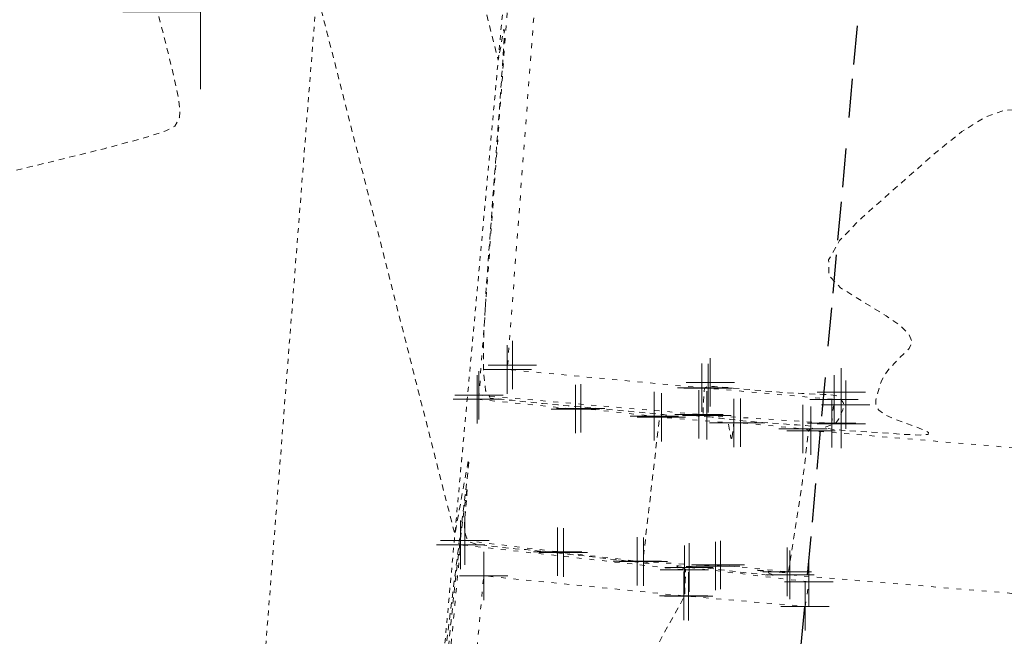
# Model space of a CAD drawing. Header units: feet. Extents: x 1620773 to 1693143, y 557267 to 607752.
# Tile 4 of 256: x 1620938 to 1620959, y 607087 to 607100. Entities that reach past the tile are written whole.
import ezdxf

# ---------------------------------------------------------------- set-up
doc = ezdxf.new("R2010")
doc.units = ezdxf.units.FT
doc.header["$MEASUREMENT"] = 0
for name, pattern in [('DGN Style 1', [0.16325, 0.000271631, -0.162979]), ('DGN Style 5', [0.190142, 0.081489, -0.108652]), ('esmtshex', [4.75, 0.8, -0.325, -0.325, 0.8, -0.3, 0.8, -0.3, 0.8, -0.3]), ('HIDDEN2', [0.1875, 0.125, -0.0625])]:
    doc.linetypes.add(name, pattern=pattern)
for name, color, linetype, lineweight in [('DT_X_Contour_Major', 1, 'HIDDEN2', 9), ('PV_X_Steps', 120, 'DGN Style 1', 0), ('PV_X_Walk', 120, 'DGN Style 5', 0), ('RD_X_Wall', 120, 'DGN Style 1', 0), ('RW_X_Esmt_SH', 6, 'esmtshex', 30), ('SN_X_Public', 3, 'Continuous', 0)]:
    doc.layers.add(name, color=color, linetype=linetype, lineweight=lineweight)
doc.layers.add('DT_X_Contour_Minor', color=1, linetype='HIDDEN2', lineweight=9, transparency=0.5)
doc.layers.add('SV_X_Shot_Marker (Construction)', color=40, linetype='Continuous', lineweight=0, transparency=0.5)

# ---------------------------------------------------------------- blocks, each defined once
blk = doc.blocks.new('SGN1P_10')
at = {"layer": 'SN_X_Public', "color": 3, "linetype": 'Continuous', "lineweight": 0}
for p, q in [((0, 0.08), (0, -0.08)), ((0, 0), (-0.08, 0))]:
    blk.add_line(p, q, dxfattribs=at)
blk = doc.blocks.new('SVPT_809')
at = {"layer": 'SV_X_Shot_Marker (Construction)', "transparency": 33554495}
for p, q in [((0, 0.025), (0, -0.025)), ((-0.025, 0), (0.025, 0))]:
    blk.add_line(p, q, dxfattribs=at)
blk.add_point((0, 0), dxfattribs=at)
blk = doc.blocks.new('SVPT_810')
at = {"layer": 'SV_X_Shot_Marker (Construction)', "transparency": 33554495}
for p, q in [((0, 0.025), (0, -0.025)), ((-0.025, 0), (0.025, 0))]:
    blk.add_line(p, q, dxfattribs=at)
blk.add_point((0, 0), dxfattribs=at)
blk = doc.blocks.new('SVPT_811')
at = {"layer": 'SV_X_Shot_Marker (Construction)', "transparency": 33554495}
for p, q in [((0, 0.025), (0, -0.025)), ((-0.025, 0), (0.025, 0))]:
    blk.add_line(p, q, dxfattribs=at)
blk.add_point((0, 0), dxfattribs=at)
blk = doc.blocks.new('SVPT_812')
at = {"layer": 'SV_X_Shot_Marker (Construction)', "transparency": 33554495}
for p, q in [((0, 0.025), (0, -0.025)), ((-0.025, 0), (0.025, 0))]:
    blk.add_line(p, q, dxfattribs=at)
blk.add_point((0, 0), dxfattribs=at)
blk = doc.blocks.new('SVPT_813')
at = {"layer": 'SV_X_Shot_Marker (Construction)', "transparency": 33554495}
for p, q in [((0, 0.025), (0, -0.025)), ((-0.025, 0), (0.025, 0))]:
    blk.add_line(p, q, dxfattribs=at)
blk.add_point((0, 0), dxfattribs=at)
blk = doc.blocks.new('SVPT_814')
at = {"layer": 'SV_X_Shot_Marker (Construction)', "transparency": 33554495}
for p, q in [((0, 0.025), (0, -0.025)), ((-0.025, 0), (0.025, 0))]:
    blk.add_line(p, q, dxfattribs=at)
blk.add_point((0, 0), dxfattribs=at)
blk = doc.blocks.new('SVPT_815')
at = {"layer": 'SV_X_Shot_Marker (Construction)', "transparency": 33554495}
for p, q in [((0, 0.025), (0, -0.025)), ((-0.025, 0), (0.025, 0))]:
    blk.add_line(p, q, dxfattribs=at)
blk.add_point((0, 0), dxfattribs=at)
blk = doc.blocks.new('SVPT_816')
at = {"layer": 'SV_X_Shot_Marker (Construction)', "transparency": 33554495}
for p, q in [((0, 0.025), (0, -0.025)), ((-0.025, 0), (0.025, 0))]:
    blk.add_line(p, q, dxfattribs=at)
blk.add_point((0, 0), dxfattribs=at)
blk = doc.blocks.new('SVPT_817')
at = {"layer": 'SV_X_Shot_Marker (Construction)', "transparency": 33554495}
for p, q in [((0, 0.025), (0, -0.025)), ((-0.025, 0), (0.025, 0))]:
    blk.add_line(p, q, dxfattribs=at)
blk.add_point((0, 0), dxfattribs=at)
blk = doc.blocks.new('SVPT_820')
at = {"layer": 'SV_X_Shot_Marker (Construction)', "transparency": 33554495}
for p, q in [((0, 0.025), (0, -0.025)), ((-0.025, 0), (0.025, 0))]:
    blk.add_line(p, q, dxfattribs=at)
blk.add_point((0, 0), dxfattribs=at)
blk = doc.blocks.new('SVPT_821')
at = {"layer": 'SV_X_Shot_Marker (Construction)', "transparency": 33554495}
for p, q in [((0, 0.025), (0, -0.025)), ((-0.025, 0), (0.025, 0))]:
    blk.add_line(p, q, dxfattribs=at)
blk.add_point((0, 0), dxfattribs=at)
blk = doc.blocks.new('SVPT_822')
at = {"layer": 'SV_X_Shot_Marker (Construction)', "transparency": 33554495}
for p, q in [((0, 0.025), (0, -0.025)), ((-0.025, 0), (0.025, 0))]:
    blk.add_line(p, q, dxfattribs=at)
blk.add_point((0, 0), dxfattribs=at)
blk = doc.blocks.new('SVPT_834')
at = {"layer": 'SV_X_Shot_Marker (Construction)', "transparency": 33554495}
for p, q in [((0, 0.025), (0, -0.025)), ((-0.025, 0), (0.025, 0))]:
    blk.add_line(p, q, dxfattribs=at)
blk.add_point((0, 0), dxfattribs=at)
blk = doc.blocks.new('SVPT_835')
at = {"layer": 'SV_X_Shot_Marker (Construction)', "transparency": 33554495}
for p, q in [((0, 0.025), (0, -0.025)), ((-0.025, 0), (0.025, 0))]:
    blk.add_line(p, q, dxfattribs=at)
blk.add_point((0, 0), dxfattribs=at)
blk = doc.blocks.new('SVPT_836')
at = {"layer": 'SV_X_Shot_Marker (Construction)', "transparency": 33554495}
for p, q in [((0, 0.025), (0, -0.025)), ((-0.025, 0), (0.025, 0))]:
    blk.add_line(p, q, dxfattribs=at)
blk.add_point((0, 0), dxfattribs=at)
blk = doc.blocks.new('SVPT_837')
at = {"layer": 'SV_X_Shot_Marker (Construction)', "transparency": 33554495}
for p, q in [((0, 0.025), (0, -0.025)), ((-0.025, 0), (0.025, 0))]:
    blk.add_line(p, q, dxfattribs=at)
blk.add_point((0, 0), dxfattribs=at)
blk = doc.blocks.new('SVPT_838')
at = {"layer": 'SV_X_Shot_Marker (Construction)', "transparency": 33554495}
for p, q in [((0, 0.025), (0, -0.025)), ((-0.025, 0), (0.025, 0))]:
    blk.add_line(p, q, dxfattribs=at)
blk.add_point((0, 0), dxfattribs=at)
blk = doc.blocks.new('SVPT_839')
at = {"layer": 'SV_X_Shot_Marker (Construction)', "transparency": 33554495}
for p, q in [((0, 0.025), (0, -0.025)), ((-0.025, 0), (0.025, 0))]:
    blk.add_line(p, q, dxfattribs=at)
blk.add_point((0, 0), dxfattribs=at)
blk = doc.blocks.new('SVPT_840')
at = {"layer": 'SV_X_Shot_Marker (Construction)', "transparency": 33554495}
for p, q in [((0, 0.025), (0, -0.025)), ((-0.025, 0), (0.025, 0))]:
    blk.add_line(p, q, dxfattribs=at)
blk.add_point((0, 0), dxfattribs=at)
blk = doc.blocks.new('SVPT_841')
at = {"layer": 'SV_X_Shot_Marker (Construction)', "transparency": 33554495}
for p, q in [((0, 0.025), (0, -0.025)), ((-0.025, 0), (0.025, 0))]:
    blk.add_line(p, q, dxfattribs=at)
blk.add_point((0, 0), dxfattribs=at)
blk = doc.blocks.new('SVPT_842')
at = {"layer": 'SV_X_Shot_Marker (Construction)', "transparency": 33554495}
for p, q in [((0, 0.025), (0, -0.025)), ((-0.025, 0), (0.025, 0))]:
    blk.add_line(p, q, dxfattribs=at)
blk.add_point((0, 0), dxfattribs=at)
blk = doc.blocks.new('SVPT_843')
at = {"layer": 'SV_X_Shot_Marker (Construction)', "transparency": 33554495}
for p, q in [((0, 0.025), (0, -0.025)), ((-0.025, 0), (0.025, 0))]:
    blk.add_line(p, q, dxfattribs=at)
blk.add_point((0, 0), dxfattribs=at)
blk = doc.blocks.new('SVPT_848')
at = {"layer": 'SV_X_Shot_Marker (Construction)', "transparency": 33554495}
for p, q in [((0, 0.025), (0, -0.025)), ((-0.025, 0), (0.025, 0))]:
    blk.add_line(p, q, dxfattribs=at)
blk.add_point((0, 0), dxfattribs=at)
blk = doc.blocks.new('SVPT_849')
at = {"layer": 'SV_X_Shot_Marker (Construction)', "transparency": 33554495}
for p, q in [((0, 0.025), (0, -0.025)), ((-0.025, 0), (0.025, 0))]:
    blk.add_line(p, q, dxfattribs=at)
blk.add_point((0, 0), dxfattribs=at)
blk = doc.blocks.new('SVPT_850')
at = {"layer": 'SV_X_Shot_Marker (Construction)', "transparency": 33554495}
for p, q in [((0, 0.025), (0, -0.025)), ((-0.025, 0), (0.025, 0))]:
    blk.add_line(p, q, dxfattribs=at)
blk.add_point((0, 0), dxfattribs=at)
blk = doc.blocks.new('SVPT_851')
at = {"layer": 'SV_X_Shot_Marker (Construction)', "transparency": 33554495}
for p, q in [((0, 0.025), (0, -0.025)), ((-0.025, 0), (0.025, 0))]:
    blk.add_line(p, q, dxfattribs=at)
blk.add_point((0, 0), dxfattribs=at)
blk = doc.blocks.new('SVPT_852')
at = {"layer": 'SV_X_Shot_Marker (Construction)', "transparency": 33554495}
for p, q in [((0, 0.025), (0, -0.025)), ((-0.025, 0), (0.025, 0))]:
    blk.add_line(p, q, dxfattribs=at)
blk.add_point((0, 0), dxfattribs=at)
blk = doc.blocks.new('SVPT_853')
at = {"layer": 'SV_X_Shot_Marker (Construction)', "transparency": 33554495}
for p, q in [((0, 0.025), (0, -0.025)), ((-0.025, 0), (0.025, 0))]:
    blk.add_line(p, q, dxfattribs=at)
blk.add_point((0, 0), dxfattribs=at)
blk = doc.blocks.new('SVPT_854')
at = {"layer": 'SV_X_Shot_Marker (Construction)', "transparency": 33554495}
for p, q in [((0, 0.025), (0, -0.025)), ((-0.025, 0), (0.025, 0))]:
    blk.add_line(p, q, dxfattribs=at)
blk.add_point((0, 0), dxfattribs=at)
blk = doc.blocks.new('SVPT_855')
at = {"layer": 'SV_X_Shot_Marker (Construction)', "transparency": 33554495}
for p, q in [((0, 0.025), (0, -0.025)), ((-0.025, 0), (0.025, 0))]:
    blk.add_line(p, q, dxfattribs=at)
blk.add_point((0, 0), dxfattribs=at)
blk = doc.blocks.new('SVPT_856')
at = {"layer": 'SV_X_Shot_Marker (Construction)', "transparency": 33554495}
for p, q in [((0, 0.025), (0, -0.025)), ((-0.025, 0), (0.025, 0))]:
    blk.add_line(p, q, dxfattribs=at)
blk.add_point((0, 0), dxfattribs=at)
blk = doc.blocks.new('SVPT_857')
at = {"layer": 'SV_X_Shot_Marker (Construction)', "transparency": 33554495}
for p, q in [((0, 0.025), (0, -0.025)), ((-0.025, 0), (0.025, 0))]:
    blk.add_line(p, q, dxfattribs=at)
blk.add_point((0, 0), dxfattribs=at)
blk = doc.blocks.new('SVPT_858')
at = {"layer": 'SV_X_Shot_Marker (Construction)', "transparency": 33554495}
for p, q in [((0, 0.025), (0, -0.025)), ((-0.025, 0), (0.025, 0))]:
    blk.add_line(p, q, dxfattribs=at)
blk.add_point((0, 0), dxfattribs=at)
blk = doc.blocks.new('SVPT_859')
at = {"layer": 'SV_X_Shot_Marker (Construction)', "transparency": 33554495}
for p, q in [((0, 0.025), (0, -0.025)), ((-0.025, 0), (0.025, 0))]:
    blk.add_line(p, q, dxfattribs=at)
blk.add_point((0, 0), dxfattribs=at)
blk = doc.blocks.new('SVPT_860')
at = {"layer": 'SV_X_Shot_Marker (Construction)', "transparency": 33554495}
for p, q in [((0, 0.025), (0, -0.025)), ((-0.025, 0), (0.025, 0))]:
    blk.add_line(p, q, dxfattribs=at)
blk.add_point((0, 0), dxfattribs=at)
blk = doc.blocks.new('SVPT_861')
at = {"layer": 'SV_X_Shot_Marker (Construction)', "transparency": 33554495}
for p, q in [((0, 0.025), (0, -0.025)), ((-0.025, 0), (0.025, 0))]:
    blk.add_line(p, q, dxfattribs=at)
blk.add_point((0, 0), dxfattribs=at)
blk = doc.blocks.new('SVPT_862')
at = {"layer": 'SV_X_Shot_Marker (Construction)', "transparency": 33554495}
for p, q in [((0, 0.025), (0, -0.025)), ((-0.025, 0), (0.025, 0))]:
    blk.add_line(p, q, dxfattribs=at)
blk.add_point((0, 0), dxfattribs=at)
blk = doc.blocks.new('SVPT_863')
at = {"layer": 'SV_X_Shot_Marker (Construction)', "transparency": 33554495}
for p, q in [((0, 0.025), (0, -0.025)), ((-0.025, 0), (0.025, 0))]:
    blk.add_line(p, q, dxfattribs=at)
blk.add_point((0, 0), dxfattribs=at)
blk = doc.blocks.new('SVPT_864')
at = {"layer": 'SV_X_Shot_Marker (Construction)', "transparency": 33554495}
for p, q in [((0, 0.025), (0, -0.025)), ((-0.025, 0), (0.025, 0))]:
    blk.add_line(p, q, dxfattribs=at)
blk.add_point((0, 0), dxfattribs=at)

msp = doc.modelspace()

# ---------------------------------------------------------------- linework, layer by layer
at = {"layer": 'DT_X_Contour_Major', "elevation": 1055, "flags": 128}
msp.add_lwpolyline([(1620987.551, 607170.865), (1620990.57, 607176.252), (1620990.813, 607176.827), (1620990.247, 607176.245), (1620988.872, 607174.504), (1620986.689, 607171.606), (1620979.788, 607162.334), (1620977.504, 607159.165), (1620975.828, 607156.611), (1620974.759, 607154.673), (1620974.297, 607153.35), (1620973.875, 607150.643), (1620973.674, 607149.763), (1620973.386, 607149.155), (1620973.012, 607148.819), (1620972.551, 607148.753), (1620971.208, 607148.942), (1620970.661, 607149.016), (1620970.027, 607149.097), (1620969.306, 607149.185), (1620968.498, 607149.28), (1620966.228, 607149.543), (1620965.352, 607149.635), (1620964.427, 607149.714), (1620963.452, 607149.78), (1620962.427, 607149.832), (1620959.63, 607149.955), (1620958.673, 607149.998), (1620957.9, 607150.034), (1620957.312, 607150.063), (1620956.909, 607150.086), (1620956.078, 607150.137), (1620955.801, 607150.153), (1620955.59, 607150.161), (1620955.446, 607150.162), (1620955.369, 607150.156), (1620955.253, 607150.129), (1620955.193, 607150.114), (1620955.099, 607150.089), (1620954.971, 607150.053), (1620954.809, 607150.008), (1620954.333, 607149.873), (1620954.174, 607149.826), (1620954.053, 607149.787), (1620953.97, 607149.755), (1620953.926, 607149.73), (1620953.86, 607149.674), (1620953.826, 607149.64), (1620953.774, 607149.579), (1620953.704, 607149.491), (1620953.616, 607149.376), (1620953.357, 607149.033), (1620953.278, 607148.993), (1620953.236, 607149.128), (1620953.231, 607149.44), (1620953.262, 607149.928), (1620953.395, 607151.464), (1620953.426, 607151.855), (1620953.42, 607151.878), (1620953.375, 607151.533), (1620953.293, 607150.819), (1620953.023, 607148.423), (1620952.908, 607147.389), (1620952.766, 607146.082), (1620952.597, 607144.504), (1620952.4, 607142.653), (1620951.839, 607137.356), (1620951.654, 607135.604), (1620951.517, 607134.32), (1620951.431, 607133.505), (1620951.393, 607133.159), (1620951.36, 607132.86), (1620951.332, 607132.583), (1620951.275, 607131.98), (1620951.187, 607131.049), (1620951.07, 607129.79), (1620950.718, 607125.996), (1620950.59, 607124.608), (1620950.471, 607123.289), (1620950.361, 607122.039), (1620950.26, 607120.858), (1620950.003, 607117.801), (1620949.923, 607116.821), (1620949.875, 607116.175), (1620949.861, 607115.861), (1620949.879, 607115.88), (1620949.97, 607116.375), (1620950, 607116.524), (1620950.021, 607116.6), (1620950.032, 607116.602), (1620950.034, 607116.53), (1620950.028, 607116.241), (1620950.032, 607116.136), (1620950.051, 607116.038), (1620950.084, 607115.946), (1620950.132, 607115.86), (1620950.277, 607115.641), (1620950.336, 607115.559), (1620950.403, 607115.478), (1620950.479, 607115.397), (1620950.564, 607115.317), (1620950.8, 607115.105), (1620950.88, 607115.032), (1620950.942, 607114.971), (1620950.985, 607114.923), (1620951.01, 607114.888), (1620951.052, 607114.81), (1620951.07, 607114.781), (1620951.095, 607114.753), (1620951.125, 607114.725), (1620951.161, 607114.698), (1620951.265, 607114.626), (1620951.32, 607114.598), (1620951.407, 607114.567), (1620951.526, 607114.533), (1620951.677, 607114.496), (1620952.123, 607114.394), (1620952.277, 607114.365), (1620952.405, 607114.352), (1620952.508, 607114.356), (1620952.586, 607114.378), (1620952.758, 607114.457), (1620952.816, 607114.483), (1620952.861, 607114.501), (1620952.894, 607114.512), (1620952.913, 607114.515), (1620952.947, 607114.513), (1620952.984, 607114.512), (1620953.071, 607114.509), (1620953.207, 607114.505), (1620953.393, 607114.5), (1620953.953, 607114.483), (1620954.139, 607114.477), (1620954.274, 607114.473), (1620954.359, 607114.469), (1620954.395, 607114.465), (1620954.423, 607114.458), (1620954.432, 607114.455), (1620954.439, 607114.453), (1620954.442, 607114.45), (1620954.444, 607114.448), (1620954.443, 607114.436), (1620953.657, 607114.297), (1620953.525, 607114.232), (1620953.464, 607114.096), (1620953.476, 607113.889), (1620953.559, 607113.61), (1620953.877, 607112.774), (1620953.986, 607112.49), (1620954.076, 607112.263), (1620954.148, 607112.093), (1620954.199, 607111.981), (1620954.313, 607111.76), (1620954.343, 607111.687), (1620954.349, 607111.637), (1620954.332, 607111.609), (1620954.291, 607111.603), (1620954.041, 607111.624), (1620954.031, 607111.615), (1620954.028, 607111.615), (1620954.024, 607111.616), (1620954.018, 607111.619), (1620954.011, 607111.625), (1620953.991, 607111.642), (1620953.958, 607111.651), (1620953.875, 607111.668), (1620953.742, 607111.69), (1620953.559, 607111.72), (1620953.003, 607111.807), (1620952.817, 607111.835), (1620952.675, 607111.857), (1620952.579, 607111.87), (1620952.528, 607111.876), (1620952.451, 607111.883), (1620952.411, 607111.887), (1620952.346, 607111.896), (1620952.257, 607111.909), (1620952.145, 607111.927), (1620951.813, 607111.979), (1620951.688, 607111.997), (1620951.563, 607112.009), (1620951.438, 607112.018), (1620951.312, 607112.021), (1620950.976, 607112.025), (1620950.865, 607112.026), (1620950.786, 607112.025), (1620950.737, 607112.022), (1620950.72, 607112.018), (1620950.715, 607112.005), (1620950.704, 607111.992), (1620950.677, 607111.964), (1620950.633, 607111.922), (1620950.573, 607111.864), (1620950.389, 607111.689), (1620950.32, 607111.627), (1620950.249, 607111.573), (1620950.176, 607111.527), (1620950.102, 607111.488), (1620949.903, 607111.395), (1620949.837, 607111.363), (1620949.785, 607111.337), (1620949.749, 607111.316), (1620949.728, 607111.301), (1620949.693, 607111.268), (1620949.677, 607111.247), (1620949.655, 607111.211), (1620949.626, 607111.159), (1620949.591, 607111.092), (1620949.49, 607110.89), (1620949.451, 607110.806), (1620949.411, 607110.707), (1620949.369, 607110.592), (1620949.326, 607110.461), (1620949.12, 607109.813), (1620949.12, 607109.813), (1620949.018, 607109.696), (1620948.714, 607109.347), (1620947.498, 607107.949), (1620945.338, 607105.465), (1620944.628, 607104.647), (1620944.121, 607104.059), (1620943.817, 607103.7), (1620943.714, 607103.57), (1620943.711, 607103.528), (1620943.776, 607103.253), (1620943.976, 607102.457), (1620944.309, 607101.142), (1620944.775, 607099.307), (1620947.265, 607089.53), (1620947.516, 607090.911), (1620947.552, 607091.083), (1620947.553, 607091.007), (1620947.518, 607090.683), (1620947.448, 607090.111), (1620947.215, 607088.256), (1620947.135, 607087.611), (1620947.07, 607087.067), (1620947.02, 607086.625), (1620946.985, 607086.283), (1620946.912, 607085.507), (1620946.871, 607085.064), (1620946.802, 607084.32), (1620946.705, 607083.273), (1620946.581, 607081.923), (1620946.212, 607077.921), (1620946.091, 607076.6), (1620946.003, 607075.635), (1620945.948, 607075.028), (1620945.926, 607074.778), (1620945.912, 607074.588), (1620945.858, 607074.539), (1620945.706, 607074.535), (1620945.456, 607074.575), (1620945.108, 607074.659), (1620944.049, 607074.944), (1620943.699, 607075.07), (1620943.441, 607075.235), (1620943.277, 607075.439), (1620943.205, 607075.681), (1620943.138, 607076.379), (1620943.059, 607076.592), (1620942.87, 607076.706), (1620942.572, 607076.722), (1620942.166, 607076.64), (1620940.935, 607076.291), (1620940.252, 607076.252), (1620939.124, 607076.396), (1620937.551, 607076.723), (1620935.534, 607077.233), (1620929.561, 607078.838), (1620927.041, 607079.187), (1620923.959, 607079.028), (1620920.316, 607078.362), (1620916.112, 607077.188), (1620904.151, 607073.383), (1620900.232, 607072.133), (1620897.447, 607071.237), (1620895.794, 607070.695), (1620895.274, 607070.507), (1620895.49, 607070.457)], dxfattribs=at)
at = {"layer": 'DT_X_Contour_Minor', "transparency": 33554559, "flags": 128}
for points, elevation in [([(1620884.651, 607105.146), (1620884.737, 607104.88), (1620884.773, 607104.809), (1620884.842, 607104.709), (1620884.945, 607104.581), (1620885.081, 607104.424), (1620885.49, 607103.967), (1620885.646, 607103.872), (1620885.807, 607103.931), (1620885.974, 607104.143), (1620886.146, 607104.509), (1620886.961, 607106.572), (1620889.213, 607108.48), (1620889.641, 607108.849), (1620889.956, 607109.141), (1620890.161, 607109.355), (1620890.255, 607109.49), (1620890.355, 607109.747), (1620890.415, 607109.93), (1620890.518, 607110.284), (1620890.664, 607110.811), (1620890.853, 607111.51), (1620891.839, 607115.172), (1620892.718, 607111.507), (1620892.946, 607110.686), (1620893.255, 607109.796), (1620893.644, 607108.835), (1620894.113, 607107.804), (1620895.471, 607104.962), (1620895.91, 607103.955), (1620896.205, 607103.063), (1620896.359, 607102.287), (1620896.371, 607101.627), (1620896.211, 607100.023), (1620896.162, 607099.47), (1620896.132, 607099.015), (1620896.123, 607098.658), (1620896.134, 607098.4), (1620896.191, 607097.84), (1620896.214, 607097.658), (1620896.24, 607097.529), (1620896.269, 607097.456), (1620896.302, 607097.437), (1620896.393, 607097.459), (1620896.424, 607097.46), (1620896.448, 607097.45), (1620896.466, 607097.426), (1620896.477, 607097.39), (1620896.498, 607097.277), (1620896.515, 607097.231), (1620896.548, 607097.179), (1620896.6, 607097.119), (1620896.668, 607097.053), (1620896.875, 607096.867), (1620897.03, 607096.747), (1620897.34, 607096.528), (1620897.806, 607096.208), (1620898.428, 607095.788), (1620901.69, 607093.596), (1620901.706, 607092.026), (1620901.708, 607091.676), (1620901.706, 607091.301), (1620901.702, 607090.9), (1620901.695, 607090.473), (1620901.653, 607088.419), (1620906.552, 607091.731), (1620907.622, 607092.541), (1620908.731, 607093.552), (1620909.88, 607094.764), (1620911.069, 607096.176), (1620914.291, 607100.21), (1620915.388, 607101.601), (1620916.265, 607102.747), (1620916.919, 607103.648), (1620917.352, 607104.304), (1620918.212, 607105.729), (1620918.576, 607106.346), (1620919.025, 607107.13), (1620919.558, 607108.08), (1620920.175, 607109.197), (1620923.25, 607114.797), (1620924.244, 607108.981), (1620924.483, 607107.843), (1620924.775, 607106.924), (1620925.12, 607106.223), (1620925.517, 607105.739), (1620926.645, 607104.74), (1620927.121, 607104.26), (1620927.702, 607103.567), (1620928.388, 607102.662), (1620929.178, 607101.544), (1620931.427, 607098.282), (1620932.32, 607097.249), (1620933.314, 607096.596), (1620934.408, 607096.325), (1620935.602, 607096.434), (1620938.92, 607097.232), (1620940.013, 607097.503), (1620940.804, 607097.715), (1620941.293, 607097.87), (1620941.479, 607097.967), (1620941.573, 607098.147), (1620941.585, 607098.282), (1620941.55, 607098.549), (1620941.467, 607098.949), (1620941.338, 607099.482), (1620940.931, 607101.081), (1620940.797, 607101.606), (1620940.702, 607101.982), (1620940.645, 607102.208), (1620940.626, 607102.286), (1620940.627, 607102.293), (1620940.677, 607102.354), (1620940.828, 607102.529), (1620941.08, 607102.82), (1620941.433, 607103.225), (1620942.507, 607104.461), (1620942.91, 607105.021), (1620943.312, 607105.777), (1620943.714, 607106.727), (1620944.116, 607107.871), (1620945.187, 607111.184), (1620945.543, 607112.286), (1620945.807, 607113.107), (1620945.98, 607113.648), (1620946.061, 607113.908), (1620946.566, 607115.626), (1620951.001, 607130.73), (1620951.417, 607135.206), (1620951.499, 607136.089), (1620951.57, 607136.821), (1620951.628, 607137.402), (1620951.674, 607137.832), (1620951.78, 607138.777), (1620951.818, 607139.115), (1620951.852, 607139.42), (1620951.881, 607139.692), (1620951.907, 607139.931), (1620951.97, 607140.524), (1620952.038, 607141.146), (1620952.197, 607142.569), (1620952.447, 607144.792), (1620952.787, 607147.815), (1620954.585, 607163.789), (1620954.622, 607164.685), (1620954.629, 607164.854), (1620954.634, 607164.976), (1620954.637, 607165.051), (1620954.639, 607165.079), (1620954.64, 607165.091), (1620954.641, 607165.096), (1620954.642, 607165.102), (1620954.642, 607165.109), (1620954.643, 607165.118), (1620954.646, 607165.143), (1620954.646, 607165.162), (1620954.644, 607165.2), (1620954.641, 607165.258), (1620954.636, 607165.335), (1620954.62, 607165.566), (1620954.653, 607166.097), (1620954.766, 607167.519), (1620954.958, 607169.831), (1620955.228, 607173.033), (1620956.055, 607182.758), (1620956.326, 607185.97), (1620956.517, 607188.312), (1620956.628, 607189.785), (1620956.661, 607190.388), (1620956.641, 607190.836), (1620956.538, 607191.339), (1620956.244, 607192.513), (1620955.757, 607194.358), (1620955.079, 607196.874), (1620953.016, 607204.478), (1620952.338, 607207.02), (1620951.852, 607208.946), (1620951.556, 607210.254), (1620951.452, 607210.945), (1620951.413, 607212.73), (1620951.463, 607213.475), (1620951.474, 607213.637), (1620951.486, 607213.8), (1620951.499, 607213.967), (1620951.513, 607214.136), (1620951.552, 607214.59), (1620951.57, 607214.817), (1620951.595, 607215.156), (1620951.627, 607215.607), (1620951.666, 607216.17), (1620951.819, 607218.41), (1620951.855, 607218.935), (1620951.887, 607219.398), (1620951.915, 607219.798), (1620952.033, 607221.518), (1620950.631, 607220.654), (1620950.295, 607220.468), (1620949.885, 607220.282), (1620949.403, 607220.096), (1620948.849, 607219.91), (1620947.274, 607219.412), (1620946.629, 607219.064), (1620945.876, 607218.395), (1620945.016, 607217.405), (1620944.048, 607216.093), (1620941.321, 607212.168), (1620940.36, 607210.772), (1620939.521, 607209.53), (1620938.804, 607208.44), (1620938.21, 607207.505), (1620936.787, 607205.213), (1620936.241, 607204.295), (1620935.668, 607203.261), (1620935.069, 607202.111), (1620934.443, 607200.845), (1620931.46, 607194.662), (1620928.686, 607200.872), (1620927.96, 607202.284), (1620926.971, 607203.859), (1620925.72, 607205.597), (1620924.205, 607207.497), (1620919.817, 607212.78), (1620918.354, 607214.541), (1620917.257, 607215.859), (1620916.526, 607216.735), (1620916.162, 607217.169), (1620915.677, 607217.738), (1620915.51, 607217.933), (1620915.373, 607218.093), (1620915.265, 607218.217), (1620915.187, 607218.306), (1620914.893, 607218.636), (1620914.843, 607218.328), (1620914.833, 607218.263), (1620914.823, 607218.201), (1620914.814, 607218.141), (1620914.805, 607218.083), (1620914.783, 607217.932), (1620914.77, 607217.878), (1620914.749, 607217.83), (1620914.718, 607217.788), (1620914.678, 607217.752), (1620914.559, 607217.663), (1620914.51, 607217.634), (1620914.453, 607217.614), (1620914.387, 607217.602), (1620914.313, 607217.599), (1620914.104, 607217.602), (1620914.016, 607217.582), (1620913.909, 607217.519), (1620913.782, 607217.412), (1620913.636, 607217.262), (1620912.908, 607216.462), (1620908.883, 607209.418), (1620908.097, 607208.024), (1620907.465, 607206.858), (1620906.987, 607205.921), (1620906.662, 607205.214), (1620906.001, 607203.633), (1620905.775, 607203.104), (1620905.591, 607202.706), (1620905.451, 607202.437), (1620905.355, 607202.297), (1620905.004, 607201.948), (1620905.01, 607201.906), (1620904.929, 607201.811), (1620904.685, 607201.546), (1620904.276, 607201.11), (1620903.704, 607200.503), (1620900.653, 607197.273), (1620900.3, 607200.574), (1620900.234, 607201.202), (1620900.187, 607201.669), (1620900.159, 607201.976), (1620900.151, 607202.123), (1620900.153, 607202.301), (1620899.939, 607202.405), (1620899.293, 607202.585), (1620898.215, 607202.84), (1620896.707, 607203.171), (1620892.109, 607204.153), (1620890.59, 607204.477), (1620889.482, 607204.714), (1620888.784, 607204.863), (1620888.498, 607204.925), (1620888.282, 607204.971), (1620888.208, 607204.963), (1620888.148, 607204.901), (1620888.101, 607204.788), (1620888.067, 607204.622), (1620887.941, 607203.724)], 1054), ([(1620971.05, 607137.921), (1620970.765, 607137.135), (1620970.731, 607137.039), (1620970.707, 607136.974), (1620970.694, 607136.94), (1620970.676, 607136.888), (1620970.49, 607136.384), (1620969.032, 607132.411), (1620968.51, 607131.488), (1620967.646, 607130.623), (1620966.437, 607129.814), (1620964.885, 607129.062), (1620960.287, 607127.133), (1620958.752, 607126.475), (1620957.597, 607125.95), (1620956.82, 607125.557), (1620956.423, 607125.296), (1620955.869, 607124.775), (1620955.692, 607124.465), (1620955.576, 607123.925), (1620955.52, 607123.155), (1620955.525, 607122.155), (1620955.692, 607116.951), (1620956.153, 607115.893), (1620956.268, 607115.683), (1620956.417, 607115.504), (1620956.599, 607115.358), (1620956.813, 607115.245), (1620957.893, 607114.791), (1620956.944, 607114.845), (1620956.759, 607114.851), (1620956.613, 607114.848), (1620956.505, 607114.834), (1620956.434, 607114.81), (1620956.297, 607114.733), (1620956.262, 607114.7), (1620956.259, 607114.658), (1620956.288, 607114.607), (1620956.35, 607114.548), (1620956.715, 607114.25), (1620957.542, 607114.04), (1620957.698, 607114.001), (1620957.814, 607113.972), (1620957.888, 607113.955), (1620957.921, 607113.949), (1620957.955, 607113.947), (1620957.966, 607113.947), (1620957.974, 607113.948), (1620957.979, 607113.95), (1620957.981, 607113.953), (1620957.983, 607113.968), (1620957.987, 607113.968), (1620957.992, 607113.967), (1620958.003, 607113.964), (1620958.022, 607113.96), (1620958.123, 607113.935), (1620958.146, 607113.926), (1620958.159, 607113.913), (1620958.161, 607113.895), (1620958.153, 607113.872), (1620958.116, 607113.807), (1620958.102, 607113.786), (1620958.09, 607113.771), (1620958.079, 607113.763), (1620958.069, 607113.761), (1620958.045, 607113.765), (1620958.035, 607113.767), (1620958.027, 607113.768), (1620958.019, 607113.769), (1620958.011, 607113.77), (1620957.991, 607113.773), (1620957.984, 607113.774), (1620957.979, 607113.775), (1620957.976, 607113.775), (1620957.974, 607113.776), (1620957.97, 607113.777), (1620957.912, 607113.346), (1620957.888, 607113.281), (1620957.84, 607113.27), (1620957.77, 607113.314), (1620957.676, 607113.412), (1620957.182, 607113.999), (1620956.683, 607114.123), (1620956.584, 607114.145), (1620956.5, 607114.156), (1620956.431, 607114.159), (1620956.377, 607114.151), (1620956.163, 607114.094), (1620956.145, 607113.933), (1620956.163, 607113.851), (1620956.227, 607113.674), (1620956.336, 607113.401), (1620956.489, 607113.033), (1620956.959, 607111.924), (1620957.097, 607111.562), (1620957.161, 607111.307), (1620957.149, 607111.159), (1620957.062, 607111.119), (1620956.48, 607111.18), (1620956.261, 607111.2), (1620956.215, 607111.204), (1620956.171, 607111.208), (1620956.129, 607111.211), (1620956.088, 607111.214), (1620955.984, 607111.221), (1620955.955, 607111.22), (1620955.947, 607111.212), (1620955.96, 607111.198), (1620955.993, 607111.178), (1620956.198, 607111.065), (1620956.612, 607110.967), (1620956.687, 607110.948), (1620956.734, 607110.936), (1620956.754, 607110.928), (1620956.746, 607110.926), (1620956.688, 607110.928), (1620956.673, 607110.926), (1620956.671, 607110.916), (1620956.681, 607110.9), (1620956.705, 607110.877), (1620956.848, 607110.752), (1620956.232, 607109.317), (1620956.088, 607108.98), (1620955.921, 607108.584), (1620955.732, 607108.129), (1620955.519, 607107.615), (1620954.473, 607105.08), (1620953.912, 607104.816), (1620953.768, 607104.75), (1620953.575, 607104.664), (1620953.334, 607104.559), (1620953.045, 607104.434), (1620952.209, 607104.076), (1620951.9, 607103.982), (1620951.597, 607103.969), (1620951.303, 607104.037), (1620951.015, 607104.187), (1620950.259, 607104.694), (1620950.006, 607104.86), (1620949.814, 607104.978), (1620949.684, 607105.048), (1620949.615, 607105.07), (1620949.438, 607105.062), (1620949.472, 607105.496), (1620949.471, 607105.582), (1620949.455, 607105.655), (1620949.424, 607105.715), (1620949.377, 607105.762), (1620949.231, 607105.868), (1620949.181, 607105.903), (1620949.138, 607105.928), (1620949.102, 607105.944), (1620949.075, 607105.949), (1620949.011, 607105.95), (1620948.995, 607105.995), (1620948.995, 607106.13), (1620949.01, 607106.353), (1620949.04, 607106.666), (1620949.143, 607107.62), (1620949.17, 607107.913), (1620949.176, 607108.078), (1620949.159, 607108.115), (1620949.121, 607108.023), (1620948.89, 607107.296), (1620948.888, 607107.296), (1620948.848, 607107.251), (1620948.731, 607107.116), (1620948.536, 607106.892), (1620948.263, 607106.578), (1620947.431, 607105.621), (1620947.157, 607105.303), (1620946.962, 607105.069), (1620946.843, 607104.916), (1620946.802, 607104.847), (1620946.796, 607104.771), (1620946.819, 607104.645), (1620946.895, 607104.325), (1620947.022, 607103.809), (1620947.202, 607103.099), (1620948.162, 607099.331), (1620948.278, 607099.97), (1620948.289, 607099.943), (1620948.272, 607099.585), (1620948.227, 607098.899), (1620948.154, 607097.883), (1620947.922, 607094.734), (1620947.862, 607093.699), (1620947.855, 607092.956), (1620947.9, 607092.506), (1620947.998, 607092.347), (1620948.331, 607092.314), (1620948.45, 607092.302), (1620948.559, 607092.291), (1620948.659, 607092.281), (1620948.748, 607092.271), (1620948.971, 607092.247), (1620949.074, 607092.237), (1620949.215, 607092.224), (1620949.393, 607092.207), (1620949.61, 607092.188), (1620950.237, 607092.134), (1620950.463, 607092.114), (1620950.669, 607092.095), (1620950.856, 607092.078), (1620951.023, 607092.062), (1620951.443, 607092.02), (1620951.576, 607092.006), (1620951.66, 607091.995), (1620951.695, 607091.986), (1620951.68, 607091.98), (1620951.497, 607091.957), (1620951.276, 607090.051), (1620951.234, 607089.688), (1620951.203, 607089.418), (1620951.182, 607089.24), (1620951.172, 607089.154), (1620951.151, 607088.968), (1620951.311, 607088.931), (1620951.32, 607088.926), (1620951.278, 607088.929), (1620951.186, 607088.938), (1620951.043, 607088.955), (1620950.593, 607089.01), (1620950.42, 607089.03), (1620950.239, 607089.052), (1620950.049, 607089.074), (1620949.851, 607089.096), (1620949.311, 607089.157), (1620949.124, 607089.177), (1620948.966, 607089.194), (1620948.837, 607089.207), (1620948.739, 607089.216), (1620948.515, 607089.234), (1620948.425, 607089.242), (1620948.321, 607089.252), (1620948.203, 607089.265), (1620948.072, 607089.281), (1620947.703, 607089.326), (1620947.585, 607089.368), (1620947.505, 607089.459), (1620947.465, 607089.601), (1620947.465, 607089.791), (1620947.515, 607090.367), (1620947.525, 607090.506), (1620947.518, 607090.491), (1620947.494, 607090.323), (1620947.452, 607090.001), (1620947.319, 607088.937), (1620947.26, 607088.436), (1620947.186, 607087.728), (1620947.095, 607086.814), (1620946.987, 607085.694), (1620946.679, 607082.434), (1620946.57, 607081.28), (1620946.475, 607080.265), (1620946.393, 607079.389), (1620946.325, 607078.651), (1620946.16, 607076.868), (1620946.102, 607076.222), (1620946.05, 607075.621), (1620946.005, 607075.066), (1620945.966, 607074.556), (1620945.872, 607073.257), (1620945.812, 607072.838), (1620945.704, 607072.557), (1620945.547, 607072.412), (1620945.342, 607072.406), (1620944.729, 607072.57), (1620944.39, 607072.661), (1620943.832, 607072.811), (1620943.056, 607073.02), (1620942.061, 607073.287), (1620939.116, 607074.079), (1620937.91, 607074.262), (1620936.502, 607074.219), (1620934.89, 607073.95), (1620933.076, 607073.453), (1620927.967, 607071.828), (1620926.337, 607071.284), (1620925.279, 607070.87), (1620924.793, 607070.588), (1620924.879, 607070.436), (1620926.615, 607070.033)], 1056), ([(1620952.489, 607091.962), (1620952.541, 607091.959), (1620952.585, 607091.955), (1620952.621, 607091.951), (1620952.649, 607091.947), (1620952.714, 607091.936), (1620952.747, 607091.931), (1620952.799, 607091.925), (1620952.869, 607091.917), (1620952.957, 607091.907), (1620953.216, 607091.88), (1620953.326, 607091.869), (1620953.462, 607091.857), (1620953.623, 607091.845), (1620953.809, 607091.831), (1620954.341, 607091.794), (1620954.512, 607091.78), (1620954.628, 607091.767), (1620954.687, 607091.754), (1620954.691, 607091.742), (1620954.577, 607091.685), (1620954.499, 607091.008), (1620954.479, 607090.844), (1620954.451, 607090.641), (1620954.416, 607090.4), (1620954.374, 607090.121), (1620954.159, 607088.731), (1620953.63, 607088.785), (1620953.537, 607088.794), (1620953.484, 607088.798), (1620953.472, 607088.797), (1620953.5, 607088.791), (1620953.629, 607088.768), (1620953.674, 607088.758), (1620953.714, 607088.748), (1620953.748, 607088.737), (1620953.777, 607088.725), (1620953.845, 607088.692), (1620953.837, 607088.684), (1620953.763, 607088.687), (1620953.621, 607088.7), (1620953.414, 607088.724), (1620952.77, 607088.8), (1620952.55, 607088.825), (1620952.372, 607088.844), (1620952.236, 607088.858), (1620952.142, 607088.865), (1620951.948, 607088.877), (1620951.889, 607088.879), (1620951.856, 607088.878), (1620951.851, 607088.872), (1620951.872, 607088.863), (1620952.033, 607088.81), (1620952.032, 607088.711), (1620952.031, 607088.684), (1620952.03, 607088.648), (1620952.029, 607088.601), (1620952.027, 607088.545), (1620952.016, 607088.259), (1620951.017, 607086.447), (1620950.801, 607086.129), (1620950.583, 607085.954), (1620950.363, 607085.92), (1620950.14, 607086.029), (1620949.542, 607086.507), (1620949.361, 607086.614), (1620949.268, 607086.577), (1620949.263, 607086.395), (1620949.345, 607086.068), (1620949.681, 607085.004), (1620949.782, 607084.457), (1620949.836, 607083.614), (1620949.841, 607082.476), (1620949.798, 607081.041), (1620949.618, 607076.822), (1620949.558, 607075.433), (1620949.514, 607074.432), (1620949.486, 607073.819), (1620949.474, 607073.593), (1620949.463, 607073.508), (1620949.546, 607073.445), (1620949.807, 607073.322), (1620950.244, 607073.137), (1620950.857, 607072.891), (1620952.728, 607072.154), (1620953.405, 607071.886), (1620954.033, 607071.635), (1620954.611, 607071.4), (1620955.141, 607071.182), (1620956.489, 607070.624), (1620956.931, 607070.442), (1620957.247, 607070.316), (1620957.438, 607070.246), (1620957.502, 607070.232), (1620957.506, 607070.269), (1620957.57, 607070.7), (1620957.761, 607071.966), (1620958.077, 607074.066), (1620958.519, 607077), (1620959.865, 607085.937), (1620960.313, 607088.92), (1620960.647, 607091.165), (1620960.868, 607092.673), (1620960.974, 607093.444), (1620961.106, 607094.517), (1620961.164, 607094.948), (1620961.24, 607095.435), (1620961.334, 607095.979), (1620961.446, 607096.58), (1620961.768, 607098.259), (1620961.874, 607098.817), (1620961.951, 607099.23), (1620962, 607099.5), (1620962.019, 607099.626), (1620962.033, 607099.771), (1620962.006, 607099.784), (1620961.915, 607099.713), (1620961.759, 607099.558), (1620961.539, 607099.32), (1620960.865, 607098.574), (1620960.607, 607098.337), (1620960.336, 607098.186), (1620960.053, 607098.12), (1620959.759, 607098.14), (1620958.957, 607098.308), (1620958.622, 607098.3), (1620958.219, 607098.15), (1620957.747, 607097.857), (1620957.207, 607097.423), (1620955.676, 607096.075), (1620955.218, 607095.605), (1620954.992, 607095.208), (1620954.998, 607094.882), (1620955.237, 607094.628), (1620956.183, 607094.047), (1620956.479, 607093.841), (1620956.657, 607093.661), (1620956.716, 607093.506), (1620956.658, 607093.376), (1620956.345, 607093.063), (1620956.239, 607092.946), (1620956.154, 607092.831), (1620956.091, 607092.717), (1620956.049, 607092.605), (1620955.966, 607092.307), (1620955.966, 607092.2), (1620956.028, 607092.1), (1620956.152, 607092.008), (1620956.337, 607091.923), (1620956.914, 607091.708), (1620957.056, 607091.64), (1620957.048, 607091.599), (1620956.891, 607091.585), (1620956.584, 607091.597), (1620955.568, 607091.664), (1620955.241, 607091.688), (1620955.022, 607091.71), (1620954.912, 607091.729), (1620954.911, 607091.747), (1620955.052, 607091.789), (1620955.101, 607091.81), (1620955.142, 607091.839), (1620955.176, 607091.877), (1620955.202, 607091.923), (1620955.262, 607092.058), (1620955.282, 607092.103), (1620955.296, 607092.139), (1620955.305, 607092.164), (1620955.308, 607092.179), (1620955.308, 607092.206), (1620955.306, 607092.219), (1620955.3, 607092.236), (1620955.29, 607092.257), (1620955.275, 607092.282), (1620955.23, 607092.357), (1620955.195, 607092.382), (1620955.124, 607092.402), (1620955.016, 607092.416), (1620954.873, 607092.425), (1620954.441, 607092.443), (1620954.27, 607092.451), (1620954.079, 607092.463), (1620953.868, 607092.479), (1620953.638, 607092.499), (1620952.999, 607092.558), (1620952.787, 607092.576), (1620952.632, 607092.587), (1620952.534, 607092.591), (1620952.492, 607092.588), (1620952.429, 607092.557), (1620952.409, 607092.352), (1620952.406, 607092.309), (1620952.403, 607092.267), (1620952.401, 607092.226), (1620952.4, 607092.185), (1620952.396, 607092), (1620952.278, 607091.986), (1620952.263, 607091.983), (1620952.268, 607091.98), (1620952.294, 607091.976), (1620952.34, 607091.973), (1620952.489, 607091.962)], 1057), ([(1620952.995, 607091.555), (1620952.989, 607091.521), (1620952.981, 607091.512), (1620952.973, 607091.53), (1620952.963, 607091.575), (1620952.918, 607091.843), (1620953.007, 607091.837), (1620953.017, 607091.836), (1620953.024, 607091.835), (1620953.027, 607091.835), (1620953.033, 607091.834), (1620953.027, 607091.795), (1620953.026, 607091.782), (1620953.022, 607091.759), (1620953.018, 607091.726), (1620953.012, 607091.683), (1620952.995, 607091.555)], 1056)]:
    msp.add_lwpolyline(points, dxfattribs=dict(at, elevation=elevation))
at = {"layer": 'PV_X_Steps', "flags": 128}
msp.add_lwpolyline([(1620947.728, 607092.324), (1620949.757, 607092.121), (1620949.867, 607092.136), (1620951.386, 607091.975), (1620951.536, 607091.951), (1620953.03, 607091.834), (1620953.173, 607091.838), (1620954.46, 607091.712), (1620954.627, 607091.674), (1620959.586, 607091.258), (1620959.666, 607091.269), (1620959.258, 607088.255), (1620959.163, 607088.28), (1620954.192, 607088.695), (1620954.135, 607088.757), (1620952.755, 607088.901), (1620952.655, 607088.877), (1620951.162, 607088.968), (1620951.036, 607088.977), (1620949.51, 607089.157), (1620949.388, 607089.174), (1620947.472, 607089.405)], dxfattribs=at)
at = {"layer": 'PV_X_Walk', "flags": 128}
for points in [[(1620969.062, 607336.562), (1620968.589, 607330.375), (1620966.698, 607304.551), (1620964.9, 607278.766), (1620963.538, 607258.602), (1620961.586, 607233.799), (1620960.057, 607216.112), (1620957.241, 607190.033), (1620954.733, 607165.096), (1620951.631, 607137.75), (1620949.262, 607111.361), (1620945.919, 607074.816)], [(1620963.621, 607334.668), (1620963.357, 607330.847), (1620960.666, 607305.223), (1620957.998, 607278.121), (1620961.074, 607279.267), (1620959.483, 607258.829), (1620957.594, 607234.128), (1620956.425, 607216.427), (1620953.436, 607190.531), (1620951.026, 607165.749), (1620947.921, 607137.356), (1620945.243, 607111.387), (1620942.421, 607075.264)]]:
    msp.add_lwpolyline(points, dxfattribs=at)
at = {"layer": 'RD_X_Wall', "flags": 128}
msp.add_lwpolyline([(1620955.056, 607091.828), (1620955.104, 607092.32), (1620952.502, 607092.553), (1620952.371, 607092.561), (1620948.35, 607092.939), (1620949.305, 607105.673), (1620948.742, 607105.719), (1620947.764, 607092.406), (1620952.312, 607092.011), (1620952.474, 607091.991)], close=True, dxfattribs=at)
msp.add_lwpolyline([(1620957.413, 607069.613), (1620945.726, 607070.668), (1620946.119, 607076.021), (1620947.383, 607089.315), (1620952.011, 607088.799), (1620952.106, 607088.847), (1620954.583, 607088.551), (1620954.506, 607088.042), (1620952.096, 607088.252), (1620951.996, 607088.261), (1620947.861, 607088.674), (1620946.694, 607075.897), (1620946.313, 607071.204), (1620957.499, 607070.146)], dxfattribs=at)
at = {"layer": 'RW_X_Esmt_SH'}
msp.add_line((1620953.137, 607073.054), (1620975.013, 607314.152), dxfattribs=at)

# ---------------------------------------------------------------- block references
at = {"layer": 'SN_X_Public', "color": 3, "linetype": 'Continuous', "lineweight": 0, "xscale": 20, "yscale": 20, "zscale": 20}
msp.add_blockref('SGN1P_10', (1620942.004, 607100.334), dxfattribs=at)
at = {"layer": 'SV_X_Shot_Marker (Construction)', "transparency": 33554495, "xscale": 20, "yscale": 20, "zscale": 20}
for name, p in [('SVPT_817', (1620948.35, 607092.939)), ('SVPT_809', (1620948.454, 607093.03)), ('SVPT_810', (1620952.544, 607092.672)), ('SVPT_816', (1620952.371, 607092.561)), ('SVPT_815', (1620952.502, 607092.553)), ('SVPT_843', (1620955.252, 607092.469)), ('SVPT_834', (1620947.728, 607092.324)), ('SVPT_820', (1620947.764, 607092.406)), ('SVPT_814', (1620955.104, 607092.32)), ('SVPT_835', (1620949.757, 607092.121)), ('SVPT_836', (1620949.867, 607092.136)), ('SVPT_811', (1620955.346, 607092.21)), ('SVPT_837', (1620951.386, 607091.975)), ('SVPT_838', (1620951.536, 607091.951)), ('SVPT_821', (1620952.312, 607092.011)), ('SVPT_822', (1620952.474, 607091.991)), ('SVPT_839', (1620953.03, 607091.834)), ('SVPT_840', (1620953.173, 607091.838)), ('SVPT_841', (1620954.46, 607091.712)), ('SVPT_842', (1620954.627, 607091.674)), ('SVPT_813', (1620955.056, 607091.828)), ('SVPT_812', (1620955.253, 607091.816)), ('SVPT_864', (1620947.383, 607089.315)), ('SVPT_856', (1620947.472, 607089.405)), ('SVPT_855', (1620949.388, 607089.174)), ('SVPT_854', (1620949.51, 607089.157)), ('SVPT_853', (1620951.036, 607088.977)), ('SVPT_852', (1620951.162, 607088.968)), ('SVPT_862', (1620952.106, 607088.847)), ('SVPT_851', (1620952.655, 607088.877)), ('SVPT_850', (1620952.755, 607088.901)), ('SVPT_857', (1620947.861, 607088.674)), ('SVPT_863', (1620952.011, 607088.799)), ('SVPT_849', (1620954.135, 607088.757)), ('SVPT_848', (1620954.192, 607088.695)), ('SVPT_861', (1620954.583, 607088.551)), ('SVPT_858', (1620951.996, 607088.261)), ('SVPT_859', (1620952.096, 607088.252)), ('SVPT_860', (1620954.506, 607088.042))]:
    msp.add_blockref(name, p, dxfattribs=at)

doc.saveas('drawing.dxf')
